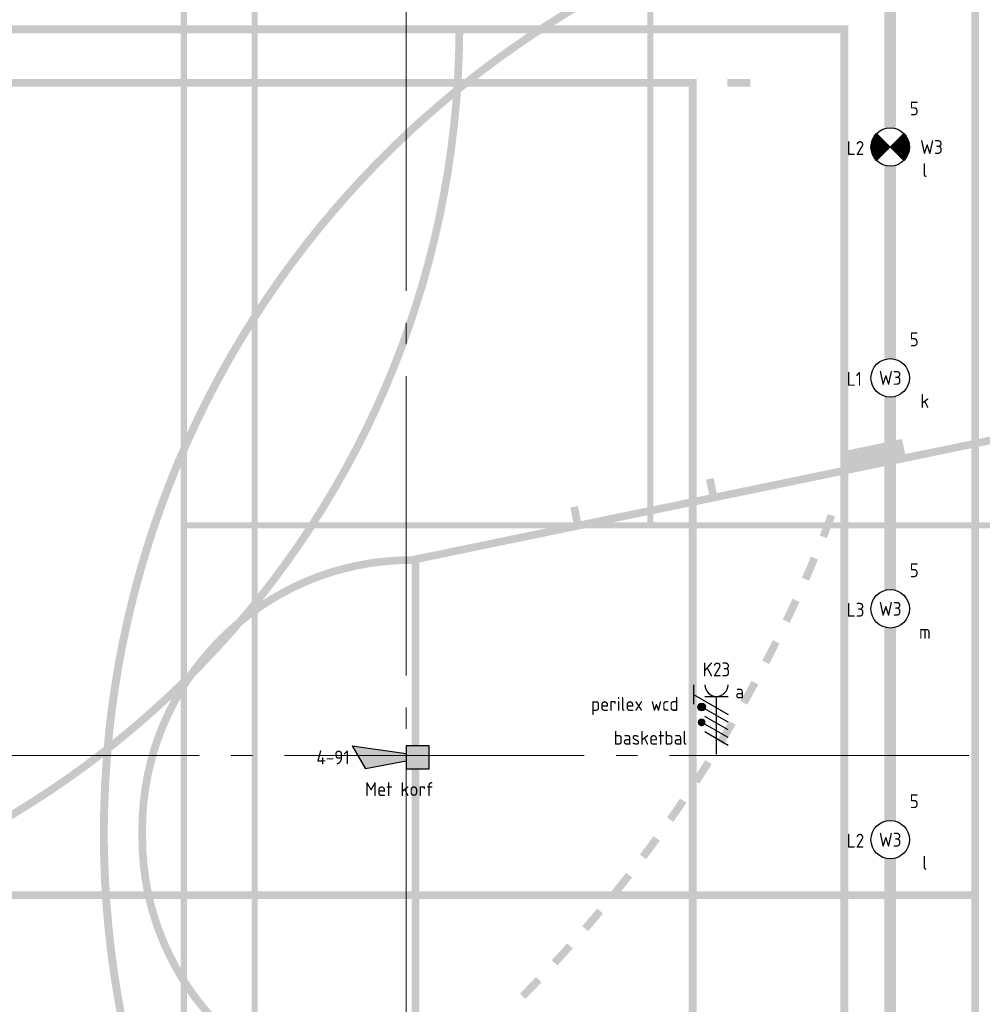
# Model space of a CAD drawing. Header units: millimetres. Extents: x -38031 to 123247, y -16330 to 129979.
# Tile 67 of 148: x -12221 to -5969, y 49338 to 55735. Entities that reach past the tile are written whole.
import ezdxf
from ezdxf.enums import TextEntityAlignment as Align

# ---------------------------------------------------------------- set-up
doc = ezdxf.new("R2010")
doc.units = ezdxf.units.MM
doc.header["$LTSCALE"] = 50
doc.linetypes.add('STYLE_11', pattern=[5, 3.888855, -0.416718, 0.277786, -0.416641])
for name, color, linetype in [('AL$1A---_ALGEMEEN', 8, 'Continuous'), ('AM$1A---_ARCERING', 8, 'Continuous'), ('BOUWKUNDIG', 8, 'Continuous'), ('EB6511--_ATTRIB', 2, 'Continuous'), ('EL6222--', 3, 'Continuous'), ('EL6311--NV', 7, 'Continuous'), ('EL6511--', 3, 'Continuous')]:
    doc.layers.add(name, color=color, linetype=linetype)
doc.layers.add('Armaturen levering door W-aannemer', color=3, linetype='Continuous', plot=False)
doc.layers.add('Armaturen levering door W-aannemer--NV', color=7, linetype='Continuous', plot=False)
doc.layers.add('stramien', color=1, linetype='STYLE_11', lineweight=15)
doc.styles.add('BURO-018', font='iso.shx', dxfattribs={"height": 90})

# ---------------------------------------------------------------- blocks, each defined once
blk = doc.blocks.new('E00028')
at = {"color": 0, "linetype": 'Continuous'}
for p, q in [((1.5, 11), (-1.5, 9.27)), ((1.5, 11), (0.5, 4)), ((-0.5, 4), (-1.5, 9.27)), ((-1.5, 4), (-1.5, 1)), ((1.5, 4), (-1.5, 4)), ((1.5, 1), (1.5, 4)), ((-1.5, 1), (1.5, 1))]:
    blk.add_line(p, q, dxfattribs=at)
for points in [[(-1.5, 9.27), (1.5, 11), (-0.5, 4), (0.5, 4)], [(-1.5, 4), (1.5, 4), (-1.5, 1), (1.5, 1)]]:
    blk.add_solid(points, dxfattribs=at)
at = {"color": 0, "linetype": 'Continuous', "style": 'BURO-018'}
blk.add_attdef('E_TEXT1', text='', height=1.8, dxfattribs=at).set_placement((0, 13.5), align=Align.MIDDLE)
at = {"color": 0, "linetype": 'Continuous', "style": 'BURO-018', "flags": 1}
blk.add_attdef('E_MATCODE', (0, 0), '', height=1.8, dxfattribs=at)
blk = doc.blocks.new('1115B6LL1500')
at = {"color": 0, "linetype": 'Continuous'}
blk.add_circle((0, 0), 2.5, dxfattribs=at)
at = {"color": 0}
for points in [[(-2.5, 0.75), (-15, 0.75), (-2.5, -0.75), (-15, -0.75)], [(2.5, 0.75), (15, 0.75), (2.5, -0.75), (15, -0.75)]]:
    blk.add_solid(points, dxfattribs=at)
at = {"color": 0, "linetype": 'Continuous', "style": 'BURO-018'}
for tag, p in [('E_GKAST', (0, 8)), ('E_GROEP', (0, 5)), ('E_SGROEP', (4.5, 5)), ('E_ARMCODE', (0, 0)), ('E_SLET', (4.5, -3))]:
    blk.add_attdef(tag, text='', height=1.8, dxfattribs=at).set_placement(p, align=Align.MIDDLE)
blk = doc.blocks.new('E00018')
at = {"color": 0, "linetype": 'Continuous'}
for p, q in [((-1.77, -1.77), (1.77, 1.77)), ((1.77, -1.77), (-1.77, 1.77))]:
    blk.add_line(p, q, dxfattribs=at)
at = {"color": 0, "linetype": 'Continuous', "const_width": 2.5}
for points in [[(-0.88, 0.88, -0.198912), (0, 1.25, -0.198912), (0.88, 0.88, -1)], [(-0.88, -0.88, 0.198912), (0, -1.25, 0.198912), (0.88, -0.88, 1)]]:
    blk.add_lwpolyline(points, format="xyb", dxfattribs=at)
blk = doc.blocks.new('1115B6LL1500-NO1')
at = {"color": 0, "linetype": 'Continuous'}
blk.add_circle((0, 0), 2.5, dxfattribs=at)
at = {"color": 0}
for points in [[(-2.5, 0.75), (-15, 0.75), (-2.5, -0.75), (-15, -0.75)], [(2.5, 0.75), (15, 0.75), (2.5, -0.75), (15, -0.75)]]:
    blk.add_solid(points, dxfattribs=at)
at = {"color": 0, "zscale": 100}
blk.add_blockref('E00018', (0, 0), dxfattribs=at)
at = {"color": 0, "linetype": 'Continuous', "style": 'BURO-018'}
for tag, p in [('E_GKAST', (0, 8)), ('E_GROEP', (0, 5)), ('E_SGROEP', (4.5, 5)), ('E_ARMCODE', (0, 0)), ('E_SLET', (4.5, -3))]:
    blk.add_attdef(tag, text='', height=1.8, dxfattribs=at).set_placement(p, align=Align.MIDDLE)
blk = doc.blocks.new('E00418')
at = {"color": 0, "linetype": 'Continuous'}
for p, q in [((-3, 9.98), (-3, 7.48)), ((-3, 8.73), (1.5, 6.13)), ((-1.5, 8.5), (1.5, 8.5)), ((0, 1), (0, 8.5)), ((1.5, 5.13), (-1.5, 6.87)), ((1.5, 4.13), (-1.5, 5.87)), ((1.5, 3.13), (-1.5, 4.87)), ((1.5, 2.13), (-1.5, 3.87))]:
    blk.add_line(p, q, dxfattribs=at)
at = {"color": 0, "linetype": 'Continuous', "const_width": 0.5}
for points in [[(-1.68, 7.12, 1), (-2.18, 7.12, 1)], [(-1.68, 5.12, 1), (-2.18, 5.12, 1)]]:
    blk.add_lwpolyline(points, format="xyb", close=True, dxfattribs=at)
at = {"color": 0, "linetype": 'Continuous'}
blk.add_circle((-1.93, 7.12), 0.5, dxfattribs=at)
blk.add_arc((0, 10), 1.5, 180, 0, dxfattribs=at)
at = {"color": 0, "linetype": 'Continuous', "style": 'BURO-018'}
for tag, p in [('E_GKAST', (0, 15)), ('E_GROEP', (0, 12)), ('E_SGROEP', (4.5, 12))]:
    blk.add_attdef(tag, text='', height=1.8, dxfattribs=at).set_placement(p, align=Align.MIDDLE)
at = {"color": 0, "linetype": 'Continuous', "style": 'BURO-018', "flags": 1}
for tag, p in [('E_VERMCODE', (13, 12)), ('E_MATCODE', (0, 0))]:
    blk.add_attdef(tag, text='', height=1.8, dxfattribs=at).set_placement(p, align=Align.MIDDLE)
blk = doc.blocks.new('Group-17')
at = {"layer": 'AM$1A---_ARCERING', "linetype": 'Continuous', "lineweight": 0}
h = blk.add_hatch(color=256, dxfattribs=at)
h.paths.add_polyline_path([(-67536, 28574.5), (-61436, 28574.5), (-61436, 15174.5), (-67536, 15174.5)])
h.paths.add_polyline_path([(-67076, 15934.5), (-67496, 15934.5), (-67496, 15214.5), (-67076, 15214.5)])
h.paths.add_polyline_path([(-67036, 15214.5), (-64506, 15214.5), (-64506, 15934.5), (-67036, 15934.5)])
h.paths.add_polyline_path([(-61936, 15934.5), (-64466, 15934.5), (-64466, 15214.5), (-61936, 15214.5)])
h.paths.add_polyline_path([(-61896, 15214.5), (-61476, 15214.5), (-61476, 15934.5), (-61896, 15934.5)])
h.paths.add_polyline_path([(-61476, 15974.5), (-61476, 19854.5), (-61896, 19854.5), (-61896, 15974.5)])
h.paths.add_polyline_path([(-61936, 15974.5), (-61936, 19854.5), (-64466, 19854.5), (-64466, 15974.5)])
h.paths.add_polyline_path([(-67036, 19854.5), (-67036, 15974.5), (-64506, 15974.5), (-64506, 19854.5)])
h.paths.add_polyline_path([(-67496, 19854.5), (-67496, 15974.5), (-67076, 15974.5), (-67076, 19854.5)])
h.paths.add_polyline_path([(-67076, 23854.5), (-67496, 23854.5), (-67496, 19894.5), (-67076, 19894.5)])
h.paths.add_polyline_path([(-67036, 19894.5), (-61936, 19894.5), (-61936, 23854.5), (-67036, 23854.5)])
h.paths.add_polyline_path([(-61896, 23854.5), (-61896, 19894.5), (-61476, 19894.5), (-61476, 23854.5)])
h.paths.add_polyline_path([(-61476, 27774.5), (-61896, 27774.5), (-61896, 23894.5), (-61476, 23894.5)])
h.paths.add_polyline_path([(-61936, 23894.5), (-61936, 27774.5), (-64466, 27774.5), (-64466, 23894.5)])
h.paths.add_polyline_path([(-67036, 23894.5), (-64506, 23894.5), (-64506, 27774.5), (-67036, 27774.5)])
h.paths.add_polyline_path([(-67076, 23894.5), (-67076, 27774.5), (-67496, 27774.5), (-67496, 23894.5)])
h.paths.add_polyline_path([(-67076, 27814.5), (-67076, 28534.5), (-67496, 28534.5), (-67496, 27814.5)])
h.paths.add_polyline_path([(-67036, 28534.5), (-67036, 27814.5), (-64506, 27814.5), (-64506, 28534.5)])
h.paths.add_polyline_path([(-64466, 27814.5), (-61936, 27814.5), (-61936, 28534.5), (-64466, 28534.5)])
h.paths.add_polyline_path([(-61476, 27814.5), (-61476, 28534.5), (-61896, 28534.5), (-61896, 27814.5)])
h = blk.add_hatch(color=256, dxfattribs=at)
edge = h.paths.add_edge_path()
edge.add_line((-60236, 15674.5), (-60236, 15624.5))
edge.add_line((-60236, 15624.5), (-61811, 15624.5))
edge.add_arc((-61811, 21874.5), 6250, 180, 270, ccw=False)
edge.add_arc((-61811, 21874.5), 6250, 90, 180, ccw=False)
edge.add_line((-61811, 28124.5), (-60236, 28124.5))
edge.add_line((-60236, 28124.5), (-60236, 28074.5))
edge.add_line((-60236, 28074.5), (-61810.7, 28074.5))
edge.add_arc((-61810.9, 21876.3), 6198.2, 89.99789, 178.61033)
edge.add_line((-68007.3, 22026.6), (-68011, 21874.5))
edge.add_line((-68011, 21874.5), (-68007.3, 21722.4))
edge.add_arc((-61810.9, 21872.7), 6198.2, 181.38967, 270.00211)
edge.add_line((-61810.7, 15674.5), (-60236, 15674.5))
h = blk.add_hatch(color=256, dxfattribs=at)
h.paths.add_polyline_path([(-62351, 27497), (-62351, 9497), (-71351, 9497), (-71351, 27497)])
h.paths.add_polyline_path([(-71301, 15497), (-71301, 9547), (-62401, 9547), (-62401, 15497)])
h.paths.add_polyline_path([(-62401, 18472), (-71301, 18472), (-71301, 15547), (-62401, 15547)])
h.paths.add_polyline_path([(-62401, 27447), (-71301, 27447), (-71301, 21497), (-62401, 21497)])
h.paths.add_polyline_path([(-71301, 18522), (-62401, 18522), (-62401, 21447), (-71301, 21447)])
h = blk.add_hatch(color=256, dxfattribs=at)
edge = h.paths.add_edge_path()
edge.add_arc((-71701, 27122), 6000, 270, 359.52253, ccw=False)
edge.add_line((-71701, 21122), (-74701, 21122))
edge.add_arc((-74701, 27122), 6000, 180.47747, 270, ccw=False)
edge = h.paths.add_edge_path()
edge.add_arc((-74701, 27122), 5950, 180.48148, 270)
edge.add_line((-74701, 21172), (-71701, 21172))
edge.add_arc((-71701, 27122), 5950, 270, 359.51852)
edge.add_line((-65751.2, 27072), (-80650.8, 27072))
h = blk.add_hatch(color=256, dxfattribs=at)
h.paths.add_polyline_path([(-64186, 26774.5), (-82186, 26774.5), (-82186, 17774.5), (-64186, 17774.5)])
h.paths.add_polyline_path([(-70186, 17824.5), (-70186, 26724.5), (-64236, 26724.5), (-64236, 17824.5)])
h.paths.add_polyline_path([(-82136, 17824.5), (-82136, 26724.5), (-76186, 26724.5), (-76186, 17824.5)])
h.paths.add_polyline_path([(-73161, 17824.5), (-73161, 26724.5), (-70236, 26724.5), (-70236, 17824.5)])
h.paths.add_polyline_path([(-76136, 26724.5), (-73211, 26724.5), (-73211, 17824.5), (-76136, 17824.5)])
h = blk.add_hatch(color=256, dxfattribs=at)
edge = h.paths.add_edge_path()
edge.add_line((-60236, 18925.6), (-60236, 18874.5))
edge.add_line((-60236, 18874.5), (-61949.7, 19229.1))
edge.add_line((-61949.7, 19229.1), (-61970, 19131.2))
edge.add_line((-61970, 19131.2), (-62018.9, 19141.3))
edge.add_line((-62018.9, 19141.3), (-61998.7, 19239.2))
edge.add_line((-61998.7, 19239.2), (-62831, 19411.5))
edge.add_line((-62831, 19411.5), (-62851.3, 19313.6))
edge.add_line((-62851.3, 19313.6), (-63243, 19394.6))
edge.add_line((-63243, 19394.6), (-63222.7, 19492.5))
edge.add_line((-63222.7, 19492.5), (-64055.1, 19664.8))
edge.add_line((-64055.1, 19664.8), (-64075.4, 19566.8))
edge.add_line((-64075.4, 19566.8), (-64124.3, 19577))
edge.add_line((-64124.3, 19577), (-64104.1, 19674.9))
edge.add_line((-64104.1, 19674.9), (-64936.4, 19847.1))
edge.add_line((-64936.4, 19847.1), (-64956.7, 19749.2))
edge.add_line((-64956.7, 19749.2), (-65005.6, 19759.3))
edge.add_line((-65005.6, 19759.3), (-64985.4, 19857.3))
edge.add_line((-64985.4, 19857.3), (-66036, 20074.7))
edge.add_arc((-66036, 21849.7), 1775, 180, 270, ccw=False)
edge.add_line((-67811, 21849.7), (-67811, 21874.5))
edge.add_line((-67811, 21874.5), (-67811, 21899.3))
edge.add_arc((-66036, 21899.3), 1775, 90, 180, ccw=False)
edge.add_line((-66036, 23674.3), (-64985.4, 23891.7))
edge.add_line((-64985.4, 23891.7), (-65005.6, 23989.7))
edge.add_line((-65005.6, 23989.7), (-64956.7, 23999.8))
edge.add_line((-64956.7, 23999.8), (-64936.4, 23901.9))
edge.add_line((-64936.4, 23901.9), (-64104.1, 24074.1))
edge.add_line((-64104.1, 24074.1), (-64124.3, 24172))
edge.add_line((-64124.3, 24172), (-64075.4, 24182.2))
edge.add_line((-64075.4, 24182.2), (-64055.1, 24084.2))
edge.add_line((-64055.1, 24084.2), (-63222.7, 24256.5))
edge.add_line((-63222.7, 24256.5), (-63243, 24354.4))
edge.add_line((-63243, 24354.4), (-62851.3, 24435.4))
edge.add_line((-62851.3, 24435.4), (-62831, 24337.5))
edge.add_line((-62831, 24337.5), (-61998.7, 24509.8))
edge.add_line((-61998.7, 24509.8), (-62018.9, 24607.7))
edge.add_line((-62018.9, 24607.7), (-61970, 24617.8))
edge.add_line((-61970, 24617.8), (-61949.7, 24519.9))
edge.add_line((-61949.7, 24519.9), (-60236, 24874.5))
edge.add_line((-60236, 24874.5), (-60236, 24823.4))
edge.add_line((-60236, 24823.4), (-65986, 23633.6))
edge.add_line((-65986, 23633.6), (-65986, 21874.5))
edge.add_line((-65986, 21874.5), (-65986, 20115.4))
edge.add_line((-65986, 20115.4), (-60236, 18925.6))
edge = h.paths.add_edge_path()
edge.add_arc((-66036, 21849.7), 1725, 180, 270)
edge.add_line((-66036, 20124.7), (-66036, 20124.7))
edge.add_line((-66036, 20124.7), (-66036, 21874.5))
edge.add_line((-66036, 21874.5), (-66036, 23624.3))
edge.add_line((-66036, 23624.3), (-66036, 23624.3))
edge.add_arc((-66036, 21899.3), 1725, 90, 180)
edge.add_line((-67761, 21899.3), (-67761, 21874.5))
edge.add_line((-67761, 21874.5), (-67761, 21849.7))
h = blk.add_hatch(color=256, dxfattribs=at)
edge = h.paths.add_edge_path()
edge.add_arc((-71701, 27122), 8950, 340.18814, 340.75783, ccw=False)
edge.add_line((-63280.7, 24088.6), (-63251, 24077.8))
h = blk.add_hatch(color=256, dxfattribs=at)
edge = h.paths.add_edge_path()
edge.add_arc((-71701, 27122), 8950, 338.27826, 339.2332)
edge.add_line((-63332.5, 23948.6), (-63285.7, 23930.9))
edge.add_arc((-71701, 27122), 9000, 338.27826, 339.2332, ccw=False)
edge.add_line((-63340.1, 23791.1), (-63386.5, 23809.6))
h = blk.add_hatch(color=256, dxfattribs=at)
edge = h.paths.add_edge_path()
edge.add_line((-63455.7, 23514.3), (-63501.5, 23534.3))
edge.add_arc((-71701, 27122), 8950, 336.36838, 337.32332)
edge.add_line((-63442.9, 23671.5), (-63396.7, 23652.2))
edge.add_arc((-71701, 27122), 9000, 336.36838, 337.32332, ccw=False)
h = blk.add_hatch(color=256, dxfattribs=at)
edge = h.paths.add_edge_path()
edge.add_line((-63580.5, 23241.5), (-63625.7, 23263.1))
edge.add_arc((-71701, 27122), 8950, 334.45849, 335.41343)
edge.add_line((-63562.5, 23398.2), (-63517, 23377.4))
edge.add_arc((-71701, 27122), 9000, 334.45849, 335.41343, ccw=False)
h = blk.add_hatch(color=256, dxfattribs=at)
edge = h.paths.add_edge_path()
edge.add_arc((-71701, 27122), 8950, 332.54861, 333.50355)
edge.add_line((-63691.1, 23129), (-63646.3, 23106.7))
edge.add_arc((-71701, 27122), 9000, 332.54861, 333.50355, ccw=False)
edge.add_line((-63714.4, 22973), (-63758.7, 22996.1))
h = blk.add_hatch(color=256, dxfattribs=at)
edge = h.paths.add_edge_path()
edge.add_arc((-71701, 27122), 8950, 330.63873, 331.59367, ccw=False)
edge.add_line((-63900.7, 22733.7), (-63857.1, 22709.2))
edge.add_arc((-71701, 27122), 9000, 330.63873, 331.59367)
edge.add_line((-63784.6, 22840.5), (-63828.6, 22864.3))
h = blk.add_hatch(color=256, dxfattribs=at)
edge = h.paths.add_edge_path()
edge.add_line((-64008.5, 22450.2), (-64051.3, 22476.2))
edge.add_arc((-71701, 27122), 8950, 328.72885, 329.68379)
edge.add_line((-63974.9, 22604.3), (-63931.7, 22579.1))
edge.add_arc((-71701, 27122), 9000, 328.72885, 329.68379, ccw=False)
h = blk.add_hatch(color=256, dxfattribs=at)
edge = h.paths.add_edge_path()
edge.add_line((-64168.5, 22196.4), (-64210.3, 22223.8))
edge.add_arc((-71701, 27122), 8950, 326.81897, 327.77391)
edge.add_line((-64129.7, 22349.3), (-64087.4, 22322.6))
edge.add_arc((-71701, 27122), 9000, 326.81897, 327.77391, ccw=False)
h = blk.add_hatch(color=256, dxfattribs=at)
edge = h.paths.add_edge_path()
edge.add_line((-64336.8, 21948.1), (-64377.7, 21976.9))
edge.add_arc((-71701, 27122), 8950, 324.90909, 325.86403)
edge.add_line((-64293, 22099.6), (-64251.6, 22071.6))
edge.add_arc((-71701, 27122), 9000, 324.90909, 325.86403, ccw=False)
h = blk.add_hatch(color=256, dxfattribs=at)
edge = h.paths.add_edge_path()
edge.add_arc((-71701, 27122), 8950, 322.99921, 323.95415, ccw=False)
edge.add_line((-64553.3, 21735.7), (-64513.4, 21705.6))
edge.add_arc((-71701, 27122), 9000, 322.99921, 323.95415)
edge.add_line((-64424.1, 21826.1), (-64464.5, 21855.5))
h = blk.add_hatch(color=256, dxfattribs=at)
edge = h.paths.add_edge_path()
edge.add_line((-64697.9, 21469), (-64736.8, 21500.4))
edge.add_arc((-71701, 27122), 8950, 321.08932, 322.04426)
edge.add_line((-64644, 21617.3), (-64604.6, 21586.5))
edge.add_arc((-71701, 27122), 9000, 321.08932, 322.04426, ccw=False)
h = blk.add_hatch(color=256, dxfattribs=at)
edge = h.paths.add_edge_path()
edge.add_line((-64890.2, 21238.8), (-64928, 21271.5))
edge.add_arc((-71701, 27122), 8950, 319.17944, 320.13438)
edge.add_line((-64831.4, 21385.1), (-64793.1, 21353.1))
edge.add_arc((-71701, 27122), 9000, 319.17944, 320.13438, ccw=False)
h = blk.add_hatch(color=256, dxfattribs=at)
edge = h.paths.add_edge_path()
edge.add_line((-65090, 21015), (-65126.7, 21049))
edge.add_arc((-71701, 27122), 8950, 317.26956, 318.2245)
edge.add_line((-65026.4, 21159.4), (-64989.2, 21126.1))
edge.add_arc((-71701, 27122), 9000, 317.26956, 318.2245, ccw=False)
h = blk.add_hatch(color=256, dxfattribs=at)
edge = h.paths.add_edge_path()
edge.add_line((-65297.2, 20798.1), (-65332.8, 20833.2))
edge.add_arc((-71701, 27122), 8950, 315.35968, 316.31462)
edge.add_line((-65228.9, 20940.3), (-65192.7, 20905.7))
edge.add_arc((-71701, 27122), 9000, 315.35968, 316.31462, ccw=False)
at = {"layer": 'AL$1A---_ALGEMEEN', "color": 0}
for points in [[(-83151, 27072), (-83151, 27122), (-63251, 27072), (-63251, 27122)], [(-63251, 7122), (-63251, 27122), (-63201, 7122), (-63201, 27122)], [(-63836, 26724.5), (-63986, 26724.5), (-63836, 26774.5), (-63986, 26774.5)]]:
    blk.add_solid(points, dxfattribs=at)
blk = doc.blocks.new('Group-57')
at = {"layer": 'AM$1A---_ARCERING', "linetype": 'Continuous', "lineweight": 0}
h = blk.add_hatch(color=256, dxfattribs=at)
h.paths.add_polyline_path([(-67536, 28574.5), (-61436, 28574.5), (-61436, 15174.5), (-67536, 15174.5)])
h.paths.add_polyline_path([(-67076, 15934.5), (-67496, 15934.5), (-67496, 15214.5), (-67076, 15214.5)])
h.paths.add_polyline_path([(-67036, 15214.5), (-64506, 15214.5), (-64506, 15934.5), (-67036, 15934.5)])
h.paths.add_polyline_path([(-61936, 15934.5), (-64466, 15934.5), (-64466, 15214.5), (-61936, 15214.5)])
h.paths.add_polyline_path([(-61896, 15214.5), (-61476, 15214.5), (-61476, 15934.5), (-61896, 15934.5)])
h.paths.add_polyline_path([(-61476, 15974.5), (-61476, 19854.5), (-61896, 19854.5), (-61896, 15974.5)])
h.paths.add_polyline_path([(-61936, 15974.5), (-61936, 19854.5), (-64466, 19854.5), (-64466, 15974.5)])
h.paths.add_polyline_path([(-67036, 19854.5), (-67036, 15974.5), (-64506, 15974.5), (-64506, 19854.5)])
h.paths.add_polyline_path([(-67496, 19854.5), (-67496, 15974.5), (-67076, 15974.5), (-67076, 19854.5)])
h.paths.add_polyline_path([(-67076, 23854.5), (-67496, 23854.5), (-67496, 19894.5), (-67076, 19894.5)])
h.paths.add_polyline_path([(-67036, 19894.5), (-61936, 19894.5), (-61936, 23854.5), (-67036, 23854.5)])
h.paths.add_polyline_path([(-61896, 23854.5), (-61896, 19894.5), (-61476, 19894.5), (-61476, 23854.5)])
h.paths.add_polyline_path([(-61476, 27774.5), (-61896, 27774.5), (-61896, 23894.5), (-61476, 23894.5)])
h.paths.add_polyline_path([(-61936, 23894.5), (-61936, 27774.5), (-64466, 27774.5), (-64466, 23894.5)])
h.paths.add_polyline_path([(-67036, 23894.5), (-64506, 23894.5), (-64506, 27774.5), (-67036, 27774.5)])
h.paths.add_polyline_path([(-67076, 23894.5), (-67076, 27774.5), (-67496, 27774.5), (-67496, 23894.5)])
h.paths.add_polyline_path([(-67076, 27814.5), (-67076, 28534.5), (-67496, 28534.5), (-67496, 27814.5)])
h.paths.add_polyline_path([(-67036, 28534.5), (-67036, 27814.5), (-64506, 27814.5), (-64506, 28534.5)])
h.paths.add_polyline_path([(-64466, 27814.5), (-61936, 27814.5), (-61936, 28534.5), (-64466, 28534.5)])
h.paths.add_polyline_path([(-61476, 27814.5), (-61476, 28534.5), (-61896, 28534.5), (-61896, 27814.5)])
h = blk.add_hatch(color=256, dxfattribs=at)
edge = h.paths.add_edge_path()
edge.add_line((-60236, 15674.5), (-60236, 15624.5))
edge.add_line((-60236, 15624.5), (-61811, 15624.5))
edge.add_arc((-61811, 21874.5), 6250, 180, 270, ccw=False)
edge.add_arc((-61811, 21874.5), 6250, 90, 180, ccw=False)
edge.add_line((-61811, 28124.5), (-60236, 28124.5))
edge.add_line((-60236, 28124.5), (-60236, 28074.5))
edge.add_line((-60236, 28074.5), (-61810.7, 28074.5))
edge.add_arc((-61810.9, 21876.3), 6198.2, 89.99789, 178.61033)
edge.add_line((-68007.3, 22026.6), (-68011, 21874.5))
edge.add_line((-68011, 21874.5), (-68007.3, 21722.4))
edge.add_arc((-61810.9, 21872.7), 6198.2, 181.38967, 270.00211)
edge.add_line((-61810.7, 15674.5), (-60236, 15674.5))
h = blk.add_hatch(color=256, dxfattribs=at)
h.paths.add_polyline_path([(-62351, 27497), (-62351, 9497), (-71351, 9497), (-71351, 27497)])
h.paths.add_polyline_path([(-71301, 15497), (-71301, 9547), (-62401, 9547), (-62401, 15497)])
h.paths.add_polyline_path([(-62401, 18472), (-71301, 18472), (-71301, 15547), (-62401, 15547)])
h.paths.add_polyline_path([(-62401, 27447), (-71301, 27447), (-71301, 21497), (-62401, 21497)])
h.paths.add_polyline_path([(-71301, 18522), (-62401, 18522), (-62401, 21447), (-71301, 21447)])
h = blk.add_hatch(color=256, dxfattribs=at)
edge = h.paths.add_edge_path()
edge.add_arc((-71701, 27122), 6000, 270, 359.52253, ccw=False)
edge.add_line((-71701, 21122), (-74701, 21122))
edge.add_arc((-74701, 27122), 6000, 180.47747, 270, ccw=False)
edge = h.paths.add_edge_path()
edge.add_arc((-74701, 27122), 5950, 180.48148, 270)
edge.add_line((-74701, 21172), (-71701, 21172))
edge.add_arc((-71701, 27122), 5950, 270, 359.51852)
edge.add_line((-65751.2, 27072), (-80650.8, 27072))
h = blk.add_hatch(color=256, dxfattribs=at)
h.paths.add_polyline_path([(-64186, 26774.5), (-82186, 26774.5), (-82186, 17774.5), (-64186, 17774.5)])
h.paths.add_polyline_path([(-70186, 17824.5), (-70186, 26724.5), (-64236, 26724.5), (-64236, 17824.5)])
h.paths.add_polyline_path([(-82136, 17824.5), (-82136, 26724.5), (-76186, 26724.5), (-76186, 17824.5)])
h.paths.add_polyline_path([(-73161, 17824.5), (-73161, 26724.5), (-70236, 26724.5), (-70236, 17824.5)])
h.paths.add_polyline_path([(-76136, 26724.5), (-73211, 26724.5), (-73211, 17824.5), (-76136, 17824.5)])
h = blk.add_hatch(color=256, dxfattribs=at)
edge = h.paths.add_edge_path()
edge.add_line((-60236, 18925.6), (-60236, 18874.5))
edge.add_line((-60236, 18874.5), (-61949.7, 19229.1))
edge.add_line((-61949.7, 19229.1), (-61970, 19131.2))
edge.add_line((-61970, 19131.2), (-62018.9, 19141.3))
edge.add_line((-62018.9, 19141.3), (-61998.7, 19239.2))
edge.add_line((-61998.7, 19239.2), (-62831, 19411.5))
edge.add_line((-62831, 19411.5), (-62851.3, 19313.6))
edge.add_line((-62851.3, 19313.6), (-63243, 19394.6))
edge.add_line((-63243, 19394.6), (-63222.7, 19492.5))
edge.add_line((-63222.7, 19492.5), (-64055.1, 19664.8))
edge.add_line((-64055.1, 19664.8), (-64075.4, 19566.8))
edge.add_line((-64075.4, 19566.8), (-64124.3, 19577))
edge.add_line((-64124.3, 19577), (-64104.1, 19674.9))
edge.add_line((-64104.1, 19674.9), (-64936.4, 19847.1))
edge.add_line((-64936.4, 19847.1), (-64956.7, 19749.2))
edge.add_line((-64956.7, 19749.2), (-65005.6, 19759.3))
edge.add_line((-65005.6, 19759.3), (-64985.4, 19857.3))
edge.add_line((-64985.4, 19857.3), (-66036, 20074.7))
edge.add_arc((-66036, 21849.7), 1775, 180, 270, ccw=False)
edge.add_line((-67811, 21849.7), (-67811, 21874.5))
edge.add_line((-67811, 21874.5), (-67811, 21899.3))
edge.add_arc((-66036, 21899.3), 1775, 90, 180, ccw=False)
edge.add_line((-66036, 23674.3), (-64985.4, 23891.7))
edge.add_line((-64985.4, 23891.7), (-65005.6, 23989.7))
edge.add_line((-65005.6, 23989.7), (-64956.7, 23999.8))
edge.add_line((-64956.7, 23999.8), (-64936.4, 23901.9))
edge.add_line((-64936.4, 23901.9), (-64104.1, 24074.1))
edge.add_line((-64104.1, 24074.1), (-64124.3, 24172))
edge.add_line((-64124.3, 24172), (-64075.4, 24182.2))
edge.add_line((-64075.4, 24182.2), (-64055.1, 24084.2))
edge.add_line((-64055.1, 24084.2), (-63222.7, 24256.5))
edge.add_line((-63222.7, 24256.5), (-63243, 24354.4))
edge.add_line((-63243, 24354.4), (-62851.3, 24435.4))
edge.add_line((-62851.3, 24435.4), (-62831, 24337.5))
edge.add_line((-62831, 24337.5), (-61998.7, 24509.8))
edge.add_line((-61998.7, 24509.8), (-62018.9, 24607.7))
edge.add_line((-62018.9, 24607.7), (-61970, 24617.8))
edge.add_line((-61970, 24617.8), (-61949.7, 24519.9))
edge.add_line((-61949.7, 24519.9), (-60236, 24874.5))
edge.add_line((-60236, 24874.5), (-60236, 24823.4))
edge.add_line((-60236, 24823.4), (-65986, 23633.6))
edge.add_line((-65986, 23633.6), (-65986, 21874.5))
edge.add_line((-65986, 21874.5), (-65986, 20115.4))
edge.add_line((-65986, 20115.4), (-60236, 18925.6))
edge = h.paths.add_edge_path()
edge.add_arc((-66036, 21849.7), 1725, 180, 270)
edge.add_line((-66036, 20124.7), (-66036, 20124.7))
edge.add_line((-66036, 20124.7), (-66036, 21874.5))
edge.add_line((-66036, 21874.5), (-66036, 23624.3))
edge.add_line((-66036, 23624.3), (-66036, 23624.3))
edge.add_arc((-66036, 21899.3), 1725, 90, 180)
edge.add_line((-67761, 21899.3), (-67761, 21874.5))
edge.add_line((-67761, 21874.5), (-67761, 21849.7))
h = blk.add_hatch(color=256, dxfattribs=at)
edge = h.paths.add_edge_path()
edge.add_arc((-71701, 27122), 8950, 340.18814, 340.75783, ccw=False)
edge.add_line((-63280.7, 24088.6), (-63251, 24077.8))
h = blk.add_hatch(color=256, dxfattribs=at)
edge = h.paths.add_edge_path()
edge.add_arc((-71701, 27122), 8950, 338.27826, 339.2332)
edge.add_line((-63332.5, 23948.6), (-63285.7, 23930.9))
edge.add_arc((-71701, 27122), 9000, 338.27826, 339.2332, ccw=False)
edge.add_line((-63340.1, 23791.1), (-63386.5, 23809.6))
h = blk.add_hatch(color=256, dxfattribs=at)
edge = h.paths.add_edge_path()
edge.add_line((-63455.7, 23514.3), (-63501.5, 23534.3))
edge.add_arc((-71701, 27122), 8950, 336.36838, 337.32332)
edge.add_line((-63442.9, 23671.5), (-63396.7, 23652.2))
edge.add_arc((-71701, 27122), 9000, 336.36838, 337.32332, ccw=False)
h = blk.add_hatch(color=256, dxfattribs=at)
edge = h.paths.add_edge_path()
edge.add_line((-63580.5, 23241.5), (-63625.7, 23263.1))
edge.add_arc((-71701, 27122), 8950, 334.45849, 335.41343)
edge.add_line((-63562.5, 23398.2), (-63517, 23377.4))
edge.add_arc((-71701, 27122), 9000, 334.45849, 335.41343, ccw=False)
h = blk.add_hatch(color=256, dxfattribs=at)
edge = h.paths.add_edge_path()
edge.add_arc((-71701, 27122), 8950, 332.54861, 333.50355)
edge.add_line((-63691.1, 23129), (-63646.3, 23106.7))
edge.add_arc((-71701, 27122), 9000, 332.54861, 333.50355, ccw=False)
edge.add_line((-63714.4, 22973), (-63758.7, 22996.1))
h = blk.add_hatch(color=256, dxfattribs=at)
edge = h.paths.add_edge_path()
edge.add_arc((-71701, 27122), 8950, 330.63873, 331.59367, ccw=False)
edge.add_line((-63900.7, 22733.7), (-63857.1, 22709.2))
edge.add_arc((-71701, 27122), 9000, 330.63873, 331.59367)
edge.add_line((-63784.6, 22840.5), (-63828.6, 22864.3))
h = blk.add_hatch(color=256, dxfattribs=at)
edge = h.paths.add_edge_path()
edge.add_line((-64008.5, 22450.2), (-64051.3, 22476.2))
edge.add_arc((-71701, 27122), 8950, 328.72885, 329.68379)
edge.add_line((-63974.9, 22604.3), (-63931.7, 22579.1))
edge.add_arc((-71701, 27122), 9000, 328.72885, 329.68379, ccw=False)
h = blk.add_hatch(color=256, dxfattribs=at)
edge = h.paths.add_edge_path()
edge.add_line((-64168.5, 22196.4), (-64210.3, 22223.8))
edge.add_arc((-71701, 27122), 8950, 326.81897, 327.77391)
edge.add_line((-64129.7, 22349.3), (-64087.4, 22322.6))
edge.add_arc((-71701, 27122), 9000, 326.81897, 327.77391, ccw=False)
h = blk.add_hatch(color=256, dxfattribs=at)
edge = h.paths.add_edge_path()
edge.add_line((-64336.8, 21948.1), (-64377.7, 21976.9))
edge.add_arc((-71701, 27122), 8950, 324.90909, 325.86403)
edge.add_line((-64293, 22099.6), (-64251.6, 22071.6))
edge.add_arc((-71701, 27122), 9000, 324.90909, 325.86403, ccw=False)
h = blk.add_hatch(color=256, dxfattribs=at)
edge = h.paths.add_edge_path()
edge.add_arc((-71701, 27122), 8950, 322.99921, 323.95415, ccw=False)
edge.add_line((-64553.3, 21735.7), (-64513.4, 21705.6))
edge.add_arc((-71701, 27122), 9000, 322.99921, 323.95415)
edge.add_line((-64424.1, 21826.1), (-64464.5, 21855.5))
h = blk.add_hatch(color=256, dxfattribs=at)
edge = h.paths.add_edge_path()
edge.add_line((-64697.9, 21469), (-64736.8, 21500.4))
edge.add_arc((-71701, 27122), 8950, 321.08932, 322.04426)
edge.add_line((-64644, 21617.3), (-64604.6, 21586.5))
edge.add_arc((-71701, 27122), 9000, 321.08932, 322.04426, ccw=False)
h = blk.add_hatch(color=256, dxfattribs=at)
edge = h.paths.add_edge_path()
edge.add_line((-64890.2, 21238.8), (-64928, 21271.5))
edge.add_arc((-71701, 27122), 8950, 319.17944, 320.13438)
edge.add_line((-64831.4, 21385.1), (-64793.1, 21353.1))
edge.add_arc((-71701, 27122), 9000, 319.17944, 320.13438, ccw=False)
h = blk.add_hatch(color=256, dxfattribs=at)
edge = h.paths.add_edge_path()
edge.add_line((-65090, 21015), (-65126.7, 21049))
edge.add_arc((-71701, 27122), 8950, 317.26956, 318.2245)
edge.add_line((-65026.4, 21159.4), (-64989.2, 21126.1))
edge.add_arc((-71701, 27122), 9000, 317.26956, 318.2245, ccw=False)
h = blk.add_hatch(color=256, dxfattribs=at)
edge = h.paths.add_edge_path()
edge.add_line((-65297.2, 20798.1), (-65332.8, 20833.2))
edge.add_arc((-71701, 27122), 8950, 315.35968, 316.31462)
edge.add_line((-65228.9, 20940.3), (-65192.7, 20905.7))
edge.add_arc((-71701, 27122), 9000, 315.35968, 316.31462, ccw=False)
at = {"layer": 'AL$1A---_ALGEMEEN', "color": 0}
for points in [[(-83151, 27072), (-83151, 27122), (-63251, 27072), (-63251, 27122)], [(-63251, 7122), (-63251, 27122), (-63201, 7122), (-63201, 27122)], [(-63836, 26724.5), (-63986, 26724.5), (-63836, 26774.5), (-63986, 26774.5)]]:
    blk.add_solid(points, dxfattribs=at)
blk = doc.blocks.new('200254 W 210 11-06-2007')
at = {"layer": 'stramien', "ltscale": 10}
for p, q in [((-45909, -11013.6), (-45909, 36216.4)), ((-74199, 25967.4), (-38499, 25967.4))]:
    blk.add_line(p, q, dxfattribs=at)
at = {"layer": 'AL$1A---_ALGEMEEN'}
for name in ['Group-17', 'Group-57']:
    blk.add_blockref(name, (20162, 3587.4), dxfattribs=at)

msp = doc.modelspace()

# ---------------------------------------------------------------- block references
at = {"layer": 'BOUWKUNDIG'}
msp.add_blockref('200254 W 210 11-06-2007', (36199, 24987.6), dxfattribs=at)

# ---------------------------------------------------------------- next in the draw order: linework, layer by layer
at = {"layer": 'Armaturen levering door W-aannemer', "const_width": 10}
for points in [[(-6566.9, 55657.5), (-6566.9, 55657.5)], [(-6566.9, 54157.5), (-6566.9, 54157.5)]]:
    msp.add_lwpolyline(points, close=True, dxfattribs=at)

# ---------------------------------------------------------------- next in the draw order: block references
at = {"layer": 'Armaturen levering door W-aannemer'}
ref = msp.add_blockref('1115B6LL1500', (-6566.9, 56407.5), dxfattribs=dict(at, xscale=50.00000000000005, yscale=50, zscale=50, rotation=90.00000250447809))
ref.add_attrib('E_ARMCODE', 'W3', dxfattribs={"layer": '0', "color": 1, "linetype": 'Continuous', "height": 90, "style": 'BURO-018'}).set_placement((-6566.9, 56407.5), align=Align.MIDDLE)
ref.add_attrib('E_SLET', 'm', dxfattribs={"layer": '0', "color": 1, "linetype": 'Continuous', "height": 90, "style": 'BURO-018'}).set_placement((-6341.9, 56257.5), align=Align.MIDDLE)
ref.add_attrib('E_GROEP', '5', dxfattribs={"layer": '0', "color": 1, "linetype": 'Continuous', "height": 90, "style": 'BURO-018'}).set_placement((-6411.1, 56657.5), align=Align.MIDDLE)
ref = msp.add_blockref('1115B6LL1500', (-6566.9, 53407.5), dxfattribs=dict(at, xscale=50.00000000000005, yscale=50, zscale=50, rotation=90.00000250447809))
ref.add_attrib('E_ARMCODE', 'W3', dxfattribs={"layer": '0', "color": 1, "linetype": 'Continuous', "height": 90, "style": 'BURO-018'}).set_placement((-6566.9, 53407.5), align=Align.MIDDLE)
ref.add_attrib('E_SLET', 'k', dxfattribs={"layer": '0', "color": 1, "linetype": 'Continuous', "height": 90, "style": 'BURO-018'}).set_placement((-6341.9, 53257.5), align=Align.MIDDLE)
ref.add_attrib('E_GROEP', '5', dxfattribs={"layer": '0', "color": 1, "linetype": 'Continuous', "height": 90, "style": 'BURO-018'}).set_placement((-6411.1, 53657.5), align=Align.MIDDLE)
ref = msp.add_blockref('1115B6LL1500', (-6566.9, 51907.5), dxfattribs=dict(at, xscale=50.00000000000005, yscale=50, zscale=50, rotation=90.00000250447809))
ref.add_attrib('E_ARMCODE', 'W3', dxfattribs={"layer": '0', "color": 1, "linetype": 'Continuous', "height": 90, "style": 'BURO-018'}).set_placement((-6566.9, 51907.5), align=Align.MIDDLE)
ref.add_attrib('E_SLET', 'm', dxfattribs={"layer": '0', "color": 1, "linetype": 'Continuous', "height": 90, "style": 'BURO-018'}).set_placement((-6341.9, 51757.5), align=Align.MIDDLE)
ref.add_attrib('E_GROEP', '5', dxfattribs={"layer": '0', "color": 1, "linetype": 'Continuous', "height": 90, "style": 'BURO-018'}).set_placement((-6411.1, 52157.5), align=Align.MIDDLE)
ref = msp.add_blockref('1115B6LL1500', (-6566.9, 50407.5), dxfattribs=dict(at, xscale=50.00000000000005, yscale=50, zscale=50, rotation=90.00000250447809))
ref.add_attrib('E_ARMCODE', 'W3', dxfattribs={"layer": '0', "color": 1, "linetype": 'Continuous', "height": 90, "style": 'BURO-018'}).set_placement((-6566.9, 50407.5), align=Align.MIDDLE)
ref.add_attrib('E_SLET', 'l', dxfattribs={"layer": '0', "color": 1, "linetype": 'Continuous', "height": 90, "style": 'BURO-018'}).set_placement((-6341.9, 50257.5), align=Align.MIDDLE)
ref.add_attrib('E_GROEP', '5', dxfattribs={"layer": '0', "color": 1, "linetype": 'Continuous', "height": 90, "style": 'BURO-018'}).set_placement((-6411.1, 50657.5), align=Align.MIDDLE)
ref = msp.add_blockref('1115B6LL1500', (-6566.9, 48907.5), dxfattribs=dict(at, xscale=50.00000000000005, yscale=50, zscale=50, rotation=90.00000250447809))
ref.add_attrib('E_ARMCODE', 'W3', dxfattribs={"layer": '0', "color": 1, "linetype": 'Continuous', "height": 90, "style": 'BURO-018'}).set_placement((-6566.9, 48907.5), align=Align.MIDDLE)
ref.add_attrib('E_SLET', 'k', dxfattribs={"layer": '0', "color": 1, "linetype": 'Continuous', "height": 90, "style": 'BURO-018'}).set_placement((-6341.9, 48757.5), align=Align.MIDDLE)
ref.add_attrib('E_GROEP', '5', dxfattribs={"layer": '0', "color": 1, "linetype": 'Continuous', "height": 90, "style": 'BURO-018'}).set_placement((-6411.1, 49157.5), align=Align.MIDDLE)
at = {"layer": 'Armaturen levering door W-aannemer--NV'}
ref = msp.add_blockref('1115B6LL1500-NO1', (-6566.9, 54907.5), dxfattribs=dict(at, xscale=50.00000000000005, yscale=50, zscale=50, rotation=90.00000250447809))
ref.add_attrib('E_ARMCODE', 'W3', dxfattribs={"layer": '0', "color": 1, "linetype": 'Continuous', "height": 90, "style": 'BURO-018'}).set_placement((-6298.6, 54907.5), align=Align.MIDDLE)
ref.add_attrib('E_SLET', 'l', dxfattribs={"layer": '0', "color": 1, "linetype": 'Continuous', "height": 90, "style": 'BURO-018'}).set_placement((-6341.9, 54757.5), align=Align.MIDDLE)
ref.add_attrib('E_GROEP', '5', dxfattribs={"layer": '0', "color": 1, "linetype": 'Continuous', "height": 90, "style": 'BURO-018'}).set_placement((-6411.1, 55157.5), align=Align.MIDDLE)
at = {"layer": 'EL6222--'}
ref = msp.add_blockref('E00418', (-7695.5, 50913.8), dxfattribs=dict(at, xscale=50, yscale=50, zscale=50))
ref.add_attrib('E_GROEP', 'K23', dxfattribs={"layer": '0', "color": 1, "linetype": 'Continuous', "height": 90, "style": 'BURO-018'}).set_placement((-7695.5, 51513.8), align=Align.MIDDLE)
ref.add_attrib('E_VERMCODE', 'basketbal', dxfattribs={"layer": '0', "color": 1, "linetype": 'Continuous', "height": 90, "style": 'BURO-018'}).set_placement((-8124, 51069.7), align=Align.MIDDLE)
at = {"layer": 'EL6511--'}
ref = msp.add_blockref('E00028', (-9510.9, 50942.2), dxfattribs=dict(at, xscale=50, yscale=50, zscale=50, rotation=90))
ref.add_attrib('E_TEXT1', '4-91', dxfattribs={"layer": 'EB6511--_ATTRIB', "color": 1, "linetype": 'Continuous', "height": 90, "style": 'BURO-018'}).set_placement((-10185.9, 50942.2), align=Align.MIDDLE)

# ---------------------------------------------------------------- next in the draw order: texts
at = {"layer": 'Armaturen levering door W-aannemer', "style": 'BURO-018'}
for s, p in [('L1', (-6849.3, 53356)), ('L3', (-6849.3, 51856)), ('L2', (-6849.3, 50356))]:
    msp.add_text(s, height=90, dxfattribs=at).set_placement(p)
at = {"layer": 'EL6222--', "color": 1, "style": 'BURO-018'}
for s, p in [('a', (-7573.4, 51325.1)), ('perilex wcd', (-8511.1, 51244.5))]:
    msp.add_text(s, height=90, dxfattribs=at).set_placement(p)
at = {"layer": 'EL6311--NV', "style": 'BURO-018'}
msp.add_text('L2', height=90, dxfattribs=at).set_placement((-6849.3, 54856))
at = {"layer": 'EL6511--', "color": 1, "style": 'BURO-018'}
msp.add_text('Met korf', height=90, dxfattribs=at).set_placement((-9978.2, 50691.2))

doc.saveas('drawing.dxf')
